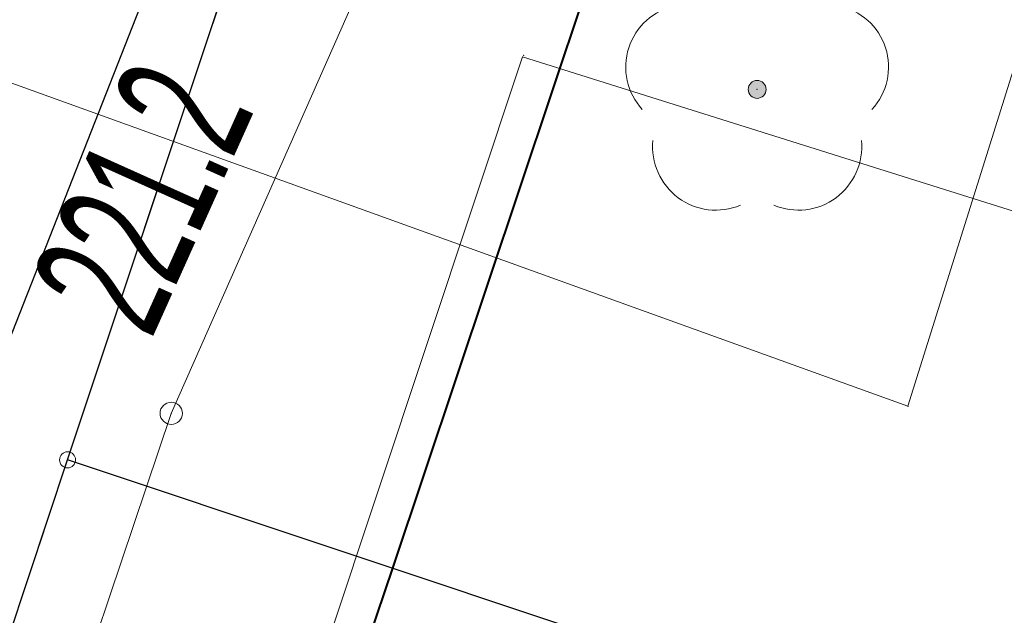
# Model space of a CAD drawing. Header units: metres. Extents: x 6599594 to 6600699, y 5687867 to 5691114.
# Tile 59 of 256: x 6599862.14 to 6599867.65, y 5688579.72 to 5688583.05. Entities that reach past the tile are written whole.
import ezdxf
from ezdxf.enums import TextEntityAlignment as Align

# ---------------------------------------------------------------- set-up
doc = ezdxf.new("R2010")
doc.units = ezdxf.units.M
doc.header["$MEASUREMENT"] = 0
for name, pattern in [('1', [0]), ('3_EGBZ', [1.5, 1, -0.5]), ('BTO', [0]), ('GUK', [2, 1.5, -0.5]), ('GUZ', [1, 0.5, -0.5]), ('UPT', [0]), ('UPW', [0])]:
    doc.linetypes.add(name, pattern=pattern)
doc.layers.get('0').update_dxf_attribs({"color": 253, "linetype": 'CONTINUOUS', "lineweight": 13})
for name, color, linetype, lineweight in [('_dren', 30, '3_EGBZ', 40), ('_kd', 14, 'CONTINUOUS', 30), ('_kolor chodnik', 50, '1', 5), ('_kolor jezdnia', 4, '1', 0), ('_kolor zjazdy kostka', 7, '1', 5), ('_kolor ścieżka @ 1', 10, '1', 0), ('_podział mój', 201, 'BTO', 40), ('Dzialki', 130, '1', 30), ('Kontury', 252, 'GUK', 9), ('OT_Ogrodzenia', 7, 'CONTINUOUS', 0), ('OT_ZagospodarowanieTerenu_P', 7, 'CONTINUOUS', 0), ('Punkty', 7, 'CONTINUOUS', 9), ('UTTOC_T_2', 30, 'CONTINUOUS', 9), ('UTTPOM_L_0', 30, 'UPT', 9), ('UWWPM_L_0', 5, 'UPW', 9), ('Uzytki', 252, 'GUZ', 9)]:
    doc.layers.add(name, color=color, linetype=linetype, lineweight=lineweight)
doc.styles.get("Standard").update_dxf_attribs({"font": 'ARIALN.TTF', "width": 0.75, "height": 1.199999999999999})
doc.linetypes.add('L_0_15_SHX', pattern='A,0,-0.375,-0.75,-0.75,-0.75,-0.75,-0.75,[6,Mapa Kielchinów 07-08-2022.shx,S=0.05,R=0,X=0,Y=0],-0.75,-0.75,-0.75,-0.75,-0.375', length=7.5)
pattern_1 = [(45, (0, 0), (-0.1414213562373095, 0.1414213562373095), []), (135, (0, 0), (-0.1414213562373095, -0.1414213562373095), [])]

# ---------------------------------------------------------------- blocks, each defined once
blk = doc.blocks.new('L_0_02_1')
at = {"color": 0}
blk.add_point((0, 0), dxfattribs=at)
blk = doc.blocks.new('L_0_02_2')
at = {"color": 0}
blk.add_point((0, 0), dxfattribs=at)
blk = doc.blocks.new('147')
at = {"linetype": 'Continuous', "lineweight": 18}
blk.add_hatch(color=0, dxfattribs=at).paths.add_polyline_path([(0, -0.1, 1), (0, 0.1, 1)])
at = {"color": 0, "linetype": 'Continuous', "lineweight": 18}
blk.add_circle((0, 0), 0.1, dxfattribs=at)
for centre, radius, start, end in [((0, 0.8), 0.7, 29.8459319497, 150.1540680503), ((-0.7700000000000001, 0.25), 0.7, 101.6336339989, 222.6626941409), ((0.7700000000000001, 0.25), 0.7, 317.3373058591, 78.3663660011), ((-0.4600000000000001, -0.6400000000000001), 0.71, 174.3693172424, 292.5572466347), ((0.4600000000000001, -0.6400000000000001), 0.71, 247.4427533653, 5.630682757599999)]:
    blk.add_arc(centre, radius, start, end, dxfattribs=at)
blk = doc.blocks.new('hhh')
at = {"layer": '_podział mój'}
for p, q in [((6600030.348422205, 5689076.243038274), (6599864.227411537, 5688579.984196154)), ((6599864.227411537, 5688579.984196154), (6599850.216197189, 5688538.658276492))]:
    blk.add_line(p, q, dxfattribs=at)

msp = doc.modelspace()

# ---------------------------------------------------------------- hatches: boundary and pattern name
at = {"layer": '_kolor chodnik'}
h = msp.add_hatch(dxfattribs=at)
h.set_pattern_fill('ANSI37', color=256, scale=1.6)
h.set_pattern_definition(pattern_1)
h.paths.add_polyline_path([(6599849.938171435, 5688542.085872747), (6599852.232147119, 5688548.938742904), (6599853.573135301, 5688548.489851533), (6599853.827082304, 5688549.248475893), (6599851.793849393, 5688549.929093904), (6599849.895278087, 5688548.982823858), (6599847.823506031, 5688542.793750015)])
edge = h.paths.add_edge_path()
edge.add_line((6600018.106075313, 5689087.454911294), (6600022.42781917, 5689091.229234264))
edge.add_line((6600022.42781917, 5689091.229234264), (6600020.233254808, 5689093.742094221))
edge.add_line((6600020.233254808, 5689093.742094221), (6600017.159471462, 5689091.057656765))
edge.add_arc((6600023.275194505, 5689085.385140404), 8.34143334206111, 137.1531558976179, 148.8016577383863)
edge.add_line((6600016.140105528, 5689089.706021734), (6600018.106075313, 5689087.454911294))
h.paths.add_polyline_path([(6600038.501784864, 5689187.59229436), (6600037.906968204, 5689187.700586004), (6600037.638296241, 5689186.224843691), (6600038.240083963, 5689186.115282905)])
h.paths.add_polyline_path([(6600069.098302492, 5689360.276020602), (6600068.321239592, 5689360.413462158), (6600068.064048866, 5689358.936495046), (6600068.836639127, 5689358.799546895)])
h.paths.add_polyline_path([(6600082.393785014, 5689362.950258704), (6600082.941124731, 5689366.103121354), (6600081.481377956, 5689366.361351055), (6600080.923159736, 5689363.210828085)])
h.paths.add_polyline_path([(6600074.022236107, 5689388.065861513), (6600072.983907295, 5689388.249860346), (6600072.723374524, 5689386.772538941), (6600073.760538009, 5689386.588865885)])
h.paths.add_polyline_path([(6600105.602402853, 5689486.45426531), (6600106.738797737, 5689489.760539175), (6600105.28818975, 5689490.281952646), (6600104.132785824, 5689486.965912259)])
h.paths.add_polyline_path([(6600132.519778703, 5689678.737346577), (6600131.636986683, 5689678.922259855), (6600131.330470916, 5689677.453953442), (6600132.212256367, 5689677.269208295)])
h.paths.add_polyline_path([(6600156.649397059, 5689798.7449027), (6600156.48800471, 5689797.95886096), (6600157.450195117, 5689797.757316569), (6600157.615023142, 5689798.542205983)])
h.paths.add_polyline_path([(6600189.055358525, 5689948.643107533), (6600187.902868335, 5689948.884512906), (6600187.600024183, 5689947.417400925), (6600188.748131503, 5689947.176379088)])
edge = h.paths.add_edge_path()
edge.add_line((6600204.459383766, 5690032.969035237), (6600204.153258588, 5690031.227801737))
edge.add_arc((6600202.328347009, 5690027.299936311), 4.331100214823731, 41.853001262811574, 65.08011546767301, ccw=False)
edge.add_arc((6600032.903931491, 5690051.979071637), 174.020003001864, 352.8070218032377, 353.495463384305)
edge.add_arc((6600202.372679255, 5690027.343587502), 5.999999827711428, 55.12102442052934, 69.64815978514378)
edge = h.paths.add_edge_path()
edge.add_line((6600205.046027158, 5690040.265402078), (6600204.972740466, 5690038.483452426))
edge.add_arc((6600203.986269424, 5690044.401803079), 5.999999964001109, 279.4630688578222, 294.9140560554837)
edge.add_line((6600206.513819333, 5690038.960158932), (6600206.607027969, 5690041.030672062))
edge.add_arc((6600203.986269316, 5690044.401803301), 4.270000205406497, 284.3702444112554, 307.86193139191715, ccw=False)
edge = h.paths.add_edge_path()
edge.add_arc((6600203.547470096, 5690044.558759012), 6.446878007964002, 324.43500910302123, 356.20133685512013, ccw=False)
edge.add_arc((6600203.986269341, 5690044.401803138), 6.000000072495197, 323.2169970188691, 357.4193489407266)
h.paths.add_polyline_path([(6600208.910055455, 5690121.713696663), (6600208.146285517, 5690121.748120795), (6600207.125602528, 5690121.794124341), (6600209.971605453, 5690121.665851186)])
edge = h.paths.add_edge_path()
edge.add_line((6600238.769818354, 5690481.648294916), (6600240.338176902, 5690490.87374652))
edge.add_line((6600240.338176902, 5690490.87374652), (6600241.251295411, 5690510.829461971))
edge.add_line((6600241.251295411, 5690510.829461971), (6600239.524022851, 5690510.928942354))
edge.add_line((6600239.524022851, 5690510.928942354), (6600238.633343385, 5690491.167757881))
edge.add_line((6600238.633343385, 5690491.167757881), (6600234.579716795, 5690467.661262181))
edge.add_line((6600234.579716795, 5690467.661262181), (6600234.449796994, 5690464.966873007))
edge.add_arc((6600242.443669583, 5690464.607462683), 8.001948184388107, 177.4256737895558, 268.2543056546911)
edge.add_line((6600242.199903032, 5690456.609228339), (6600242.216657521, 5690457.359274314))
edge.add_line((6600242.216657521, 5690457.359274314), (6600242.305257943, 5690458.836738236))
edge.add_arc((6600242.444504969, 5690464.607952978), 5.772894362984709, 177.0298084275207, 268.6178439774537, ccw=False)
edge.add_line((6600236.679365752, 5690464.907083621), (6600236.951876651, 5690470.95443634))
edge.add_line((6600236.951876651, 5690470.95443634), (6600238.15078669, 5690478.210832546))
edge.add_line((6600238.15078669, 5690478.210832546), (6600238.769818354, 5690481.648294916))
h.paths.add_polyline_path([(6600238.769818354, 5690481.648294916), (6600238.15078669, 5690478.210832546), (6600239.670056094, 5690477.930590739), (6600240.266710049, 5690481.376366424)])
edge = h.paths.add_edge_path()
edge.add_line((6600223.366500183, 5690460.339976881), (6600223.278629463, 5690457.997544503))
edge.add_arc((6600220.967166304, 5690465.656339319), 7.999999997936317, 286.7940807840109, 300.2738222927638)
edge.add_line((6600225.000231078, 5690458.747331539), (6600225.240084, 5690461.623695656))
edge.add_arc((6600221.105749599, 5690465.648640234), 5.76999998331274, 293.06724424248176, 315.7681070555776, ccw=False)
edge = h.paths.add_edge_path()
edge.add_arc((6600220.025145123, 5690444.676291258), 5.770000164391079, 37.996647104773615, 59.94382588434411, ccw=False)
edge.add_line((6600224.572175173, 5690448.22839199), (6600224.817793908, 5690451.081798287))
edge.add_arc((6600220.025145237, 5690444.676291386), 7.999999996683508, 53.19588653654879, 68.15166733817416)
edge.add_line((6600223.00235276, 5690452.101669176), (6600222.91504296, 5690449.670427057))
edge = h.paths.add_edge_path()
edge.add_arc((6600221.105749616, 5690465.648640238), 7.999999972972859, 328.0222308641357, 357.0132597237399)
edge.add_line((6600229.094882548, 5690465.23180147), (6600229.218816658, 5690467.593604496))
edge.add_line((6600229.218816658, 5690467.593604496), (6600228.218919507, 5690467.645774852))
edge.add_line((6600228.218919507, 5690467.645774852), (6600227.891778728, 5690461.411918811))
h.paths.add_polyline_path([(6600200.980142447, 5690012.236744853), (6600202.317278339, 5690011.956662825), (6600202.522293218, 5690012.935421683), (6600201.182321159, 5690013.216097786)])
h.paths.add_polyline_path([(6600196.457878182, 5689983.98337835), (6600195.202332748, 5689984.246370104), (6600194.899091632, 5689982.777335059), (6600196.150355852, 5689982.515240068)])
edge = h.paths.add_edge_path()
edge.add_line((6600112.305909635, 5689517.991018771), (6600112.691041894, 5689519.807934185))
edge.add_line((6600112.691041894, 5689519.807934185), (6600113.245521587, 5689522.423769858))
edge.add_line((6600113.245521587, 5689522.423769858), (6600111.553124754, 5689522.782507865))
edge.add_line((6600111.553124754, 5689522.782507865), (6600107.405864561, 5689503.21722655))
edge.add_line((6600107.405864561, 5689503.21722655), (6600099.494506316, 5689480.361667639))
edge.add_line((6600099.494506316, 5689480.361667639), (6600099.182814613, 5689478.891218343))
edge.add_arc((6600107.008997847, 5689477.232359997), 8.000059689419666, 168.0325629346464, 257.7529108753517)
edge.add_line((6600105.311960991, 5689469.414366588), (6600105.784990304, 5689471.593619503))
edge.add_arc((6600107.008927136, 5689477.232314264), 5.769999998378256, 168.0321375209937, 257.7533362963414, ccw=False)
edge.add_line((6600101.364343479, 5689478.42879883), (6600101.647245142, 5689479.76342708))
edge.add_line((6600101.647245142, 5689479.76342708), (6600104.132785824, 5689486.965912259))
edge.add_line((6600104.132785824, 5689486.965912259), (6600105.28818975, 5689490.281952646))
edge.add_line((6600105.28818975, 5689490.281952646), (6600108.240043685, 5689498.809726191))
edge.add_line((6600108.240043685, 5689498.809726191), (6600112.305909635, 5689517.991018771))
h.paths.add_polyline_path([(6600136.009573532, 5689645.499114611), (6600138.333647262, 5689645.012304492), (6600138.661671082, 5689646.578318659), (6600134.869459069, 5689647.372651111)])
at = {"layer": '_kolor jezdnia'}
h = msp.add_hatch(dxfattribs=at)
h.set_pattern_fill('ANSI37', color=4, scale=3.5)
h.set_pattern_definition([(45, (0, 0), (-0.3093592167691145, 0.3093592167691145), []), (135, (0, 0), (-0.3093592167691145, -0.3093592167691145), [])])
edge = h.paths.add_edge_path()
edge.add_line((6599833.066047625, 5688539.933393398), (6599850.649511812, 5688527.983462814))
edge.add_arc((6599857.337592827, 5688536.653968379), 10.95025544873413, 169.5012687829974, 232.3548431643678, ccw=False)
edge.add_arc((6599858.085851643, 5688536.618142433), 11.69295282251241, 162.2507788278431, 169.9967502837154, ccw=False)
edge.add_line((6599846.949484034, 5688540.182754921), (6599847.823506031, 5688542.793750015))
edge.add_line((6599847.823506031, 5688542.793750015), (6599849.895278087, 5688548.982823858))
edge.add_line((6599849.895278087, 5688548.982823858), (6599852.434748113, 5688556.56906746))
edge.add_line((6599852.434748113, 5688556.56906746), (6599928.48625871, 5688783.760284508))
edge.add_line((6599928.48625871, 5688783.760284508), (6599931.025728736, 5688791.34652811))
edge.add_line((6599931.025728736, 5688791.34652811), (6599996.657773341, 5688987.411326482))
edge.add_line((6599996.657773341, 5688987.411326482), (6599999.197243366, 5688994.997570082))
edge.add_line((6599999.197243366, 5688994.997570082), (6600021.930100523, 5689062.908193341))
edge.add_line((6600021.930100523, 5689062.908193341), (6600017.620224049, 5689067.371531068))
edge.add_line((6600017.620224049, 5689067.371531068), (6600016.714558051, 5689064.654078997))
edge.add_line((6600016.714558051, 5689064.654078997), (6600012.423620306, 5689051.835617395))
edge.add_line((6600012.423620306, 5689051.835617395), (6600009.884150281, 5689044.249373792))
edge.add_line((6600009.884150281, 5689044.249373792), (6599977.53516164, 5688947.612159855))
edge.add_line((6599977.53516164, 5688947.612159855), (6599974.995691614, 5688940.025916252))
edge.add_line((6599974.995691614, 5688940.025916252), (6599942.096912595, 5688841.746295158))
edge.add_line((6599942.096912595, 5688841.746295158), (6599939.557442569, 5688834.160051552))
edge.add_line((6599939.557442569, 5688834.160051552), (6599882.679288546, 5688664.246042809))
edge.add_line((6599882.679288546, 5688664.246042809), (6599880.139818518, 5688656.659799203))
edge.add_line((6599880.139818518, 5688656.659799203), (6599852.46454386, 5688573.984527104))
edge.add_line((6599852.46454386, 5688573.984527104), (6599842.470137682, 5688544.127903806))
edge.add_arc((6599835.706422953, 5688546.652910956), 7.219660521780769, 248.5480913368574, 339.52856074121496, ccw=False)
h.paths.add_polyline_path([(6600044.653202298, 5689172.271628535), (6600046.276244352, 5689181.431901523), (6600047.759199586, 5689189.801539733), (6600051.0603021, 5689208.432603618), (6600052.368792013, 5689215.817578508), (6600054.808584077, 5689229.587499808), (6600056.11707399, 5689236.972474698), (6600057.346666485, 5689243.912161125), (6600058.655146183, 5689251.297078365), (6600058.831439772, 5689252.292060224), (6600060.098987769, 5689259.445963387), (6600060.139929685, 5689259.677035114), (6600061.407468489, 5689266.830886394), (6600072.329030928, 5689328.470998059), (6600073.637511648, 5689335.855921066), (6600077.337304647, 5689356.73715072), (6600078.820259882, 5689365.106788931), (6600081.142794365, 5689378.214921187), (6600082.538516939, 5689386.092227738), (6600095.187867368, 5689457.483787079), (6600091.082877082, 5689465.8405575), (6600089.043088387, 5689454.328211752), (6600087.870641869, 5689447.711051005), (6600087.560133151, 5689445.958573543), (6600086.562151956, 5689440.326076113), (6600082.433200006, 5689417.022719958), (6600080.95024477, 5689408.65308175), (6600077.202698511, 5689387.502337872), (6600075.719743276, 5689379.132699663), (6600073.469199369, 5689366.430874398), (6600071.986244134, 5689358.061236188), (6600069.98686466, 5689346.776955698), (6600068.591142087, 5689338.899649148), (6600065.559290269, 5689321.78820693), (6600064.163567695, 5689313.910900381), (6600059.719426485, 5689288.828650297), (6600058.323703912, 5689280.951343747), (6600057.563846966, 5689276.662793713), (6600056.168124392, 5689268.785487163), (6600054.804920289, 5689261.091711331), (6600053.409197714, 5689253.21440478), (6600053.264817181, 5689252.399536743), (6600051.869094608, 5689244.522230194), (6600051.183555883, 5689240.653124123), (6600049.787833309, 5689232.775817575), (6600046.593849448, 5689214.749319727), (6600045.198126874, 5689206.872013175), (6600044.41754409, 5689202.466488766), (6600042.934588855, 5689194.096850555), (6600036.429952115, 5689157.38538759), (6600034.946996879, 5689149.01574938), (6600030.579776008, 5689124.367629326), (6600027.529365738, 5689107.151445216), (6600024.895072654, 5689094.014582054), (6600030.583685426, 5689094.264316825), (6600032.945013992, 5689106.191885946), (6600043.170247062, 5689163.901990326)])
edge = h.paths.add_edge_path()
edge.add_line((6600111.106812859, 5689535.144351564), (6600111.256844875, 5689535.85214863))
edge.add_line((6600111.256844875, 5689535.85214863), (6600112.915748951, 5689543.678261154))
edge.add_line((6600112.915748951, 5689543.678261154), (6600117.304772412, 5689564.384094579))
edge.add_line((6600117.304772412, 5689564.384094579), (6600119.067357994, 5689572.699339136))
edge.add_line((6600119.067357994, 5689572.699339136), (6600120.087667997, 5689577.512794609))
edge.add_line((6600120.087667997, 5689577.512794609), (6600121.642890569, 5689584.849775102))
edge.add_line((6600121.642890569, 5689584.849775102), (6600128.436769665, 5689616.900852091))
edge.add_line((6600128.436769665, 5689616.900852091), (6600129.991992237, 5689624.237832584))
edge.add_line((6600129.991992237, 5689624.237832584), (6600132.660554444, 5689636.827148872))
edge.add_line((6600132.660554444, 5689636.827148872), (6600133.208838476, 5689639.444704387))
edge.add_line((6600133.208838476, 5689639.444704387), (6600134.848957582, 5689647.274775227))
edge.add_line((6600134.848957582, 5689647.274775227), (6600138.97649476, 5689666.979995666))
edge.add_line((6600138.97649476, 5689666.979995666), (6600140.51410642, 5689674.320687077))
edge.add_line((6600140.51410642, 5689674.320687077), (6600145.209128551, 5689696.735129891))
edge.add_line((6600145.209128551, 5689696.735129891), (6600146.746740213, 5689704.075821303))
edge.add_line((6600146.746740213, 5689704.075821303), (6600151.462308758, 5689726.588354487))
edge.add_line((6600151.462308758, 5689726.588354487), (6600152.999920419, 5689733.929045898))
edge.add_line((6600152.999920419, 5689733.929045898), (6600155.244070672, 5689744.642813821))
edge.add_line((6600155.244070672, 5689744.642813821), (6600156.781682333, 5689751.983505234))
edge.add_line((6600156.781682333, 5689751.983505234), (6600161.635515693, 5689775.156126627))
edge.add_line((6600161.635515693, 5689775.156126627), (6600163.378142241, 5689783.475576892))
edge.add_line((6600163.378142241, 5689783.475576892), (6600163.850769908, 5689785.731942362))
edge.add_line((6600163.850769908, 5689785.731942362), (6600167.028500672, 5689800.902704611))
edge.add_line((6600167.028500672, 5689800.902704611), (6600179.49088801, 5689860.399222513))
edge.add_line((6600179.49088801, 5689860.399222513), (6600181.233514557, 5689868.718672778))
edge.add_line((6600181.233514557, 5689868.718672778), (6600181.84713393, 5689871.648144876))
edge.add_line((6600181.84713393, 5689871.648144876), (6600183.384745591, 5689878.988836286))
edge.add_line((6600183.384745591, 5689878.988836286), (6600184.935818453, 5689886.393792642))
edge.add_line((6600184.935818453, 5689886.393792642), (6600186.575937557, 5689894.223863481))
edge.add_line((6600186.575937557, 5689894.223863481), (6600194.05133812, 5689929.912074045))
edge.add_line((6600194.05133812, 5689929.912074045), (6600195.691457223, 5689937.742144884))
edge.add_line((6600195.691457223, 5689937.742144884), (6600202.915799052, 5689972.231779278))
edge.add_line((6600202.915799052, 5689972.231779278), (6600204.555918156, 5689980.061850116))
edge.add_line((6600204.555918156, 5689980.061850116), (6600206.062781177, 5689987.255744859))
edge.add_line((6600206.062781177, 5689987.255744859), (6600207.702900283, 5689995.085815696))
edge.add_line((6600207.702900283, 5689995.085815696), (6600210.232559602, 5690007.162628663))
edge.add_line((6600210.232559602, 5690007.162628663), (6600211.694938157, 5690014.144150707))
edge.add_arc((6600028.177652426, 5690052.584442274), 187.5000004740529, 348.1696294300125, 357.4195276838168)
edge.add_line((6600215.487522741, 5690044.142720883), (6600208.310270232, 5690026.480446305))
edge.add_arc((6600032.903933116, 5690051.97907145), 177.2500013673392, 348.1696294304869, 351.7289130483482, ccw=False)
edge.add_line((6600206.38894146, 5690015.640182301), (6600205.966941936, 5690013.625519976))
edge.add_line((6600205.966941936, 5690013.625519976), (6600204.326822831, 5690005.795449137))
edge.add_line((6600204.326822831, 5690005.795449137), (6600197.076961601, 5689971.183982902))
edge.add_line((6600197.076961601, 5689971.183982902), (6600195.334335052, 5689962.864532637))
edge.add_line((6600195.334335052, 5689962.864532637), (6600193.44722506, 5689953.855305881))
edge.add_line((6600193.44722506, 5689953.855305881), (6600191.909227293, 5689946.512771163))
edge.add_line((6600191.909227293, 5689946.512771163), (6600185.496844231, 5689915.899498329))
edge.add_line((6600185.496844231, 5689915.899498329), (6600183.856521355, 5689908.068454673))
edge.add_line((6600183.856521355, 5689908.068454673), (6600182.066605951, 5689899.523243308))
edge.add_line((6600182.066605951, 5689899.523243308), (6600180.32407057, 5689891.204228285))
edge.add_line((6600180.32407057, 5689891.204228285), (6600174.320344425, 5689862.541919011))
edge.add_line((6600174.320344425, 5689862.541919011), (6600172.577809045, 5689854.222903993))
edge.add_line((6600172.577809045, 5689854.222903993), (6600163.663810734, 5689811.666703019))
edge.add_line((6600163.663810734, 5689811.666703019), (6600162.023782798, 5689803.837067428))
edge.add_line((6600162.023782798, 5689803.837067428), (6600160.924220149, 5689798.587659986))
edge.add_line((6600160.924220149, 5689798.587659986), (6600159.279208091, 5689790.734229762))
edge.add_line((6600159.279208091, 5689790.734229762), (6600157.107250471, 5689780.365115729))
edge.add_line((6600157.107250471, 5689780.365115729), (6600155.462238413, 5689772.511685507))
edge.add_line((6600155.462238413, 5689772.511685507), (6600153.380318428, 5689762.572418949))
edge.add_line((6600153.380318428, 5689762.572418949), (6600151.735124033, 5689754.718118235))
edge.add_line((6600151.735124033, 5689754.718118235), (6600148.586504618, 5689739.686336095))
edge.add_line((6600148.586504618, 5689739.686336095), (6600146.885007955, 5689731.563243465))
edge.add_line((6600146.885007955, 5689731.563243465), (6600141.75088822, 5689707.052510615))
edge.add_line((6600141.75088822, 5689707.052510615), (6600140.110896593, 5689699.223048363))
edge.add_line((6600140.110896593, 5689699.223048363), (6600133.483561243, 5689667.583574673))
edge.add_line((6600133.483561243, 5689667.583574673), (6600131.860394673, 5689659.834436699))
edge.add_line((6600131.860394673, 5689659.834436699), (6600131.740984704, 5689659.26436315))
edge.add_line((6600131.740984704, 5689659.26436315), (6600130.117814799, 5689651.515209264))
edge.add_line((6600130.117814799, 5689651.515209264), (6600127.27873359, 5689637.961189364))
edge.add_line((6600127.27873359, 5689637.961189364), (6600126.924568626, 5689636.290366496))
edge.add_line((6600126.924568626, 5689636.290366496), (6600125.166244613, 5689627.995226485))
edge.add_line((6600125.166244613, 5689627.995226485), (6600118.009503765, 5689594.232298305))
edge.add_line((6600118.009503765, 5689594.232298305), (6600116.25117975, 5689585.937158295))
edge.add_line((6600116.25117975, 5689585.937158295), (6600113.665314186, 5689573.737975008))
edge.add_line((6600113.665314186, 5689573.737975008), (6600111.898534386, 5689565.402943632))
edge.add_line((6600111.898534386, 5689565.402943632), (6600104.889982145, 5689532.339115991))
edge.add_line((6600104.889982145, 5689532.339115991), (6600103.22663594, 5689524.492047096))
edge.add_line((6600103.22663594, 5689524.492047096), (6600096.623876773, 5689493.342605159))
edge.add_line((6600096.623876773, 5689493.342605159), (6600094.968986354, 5689485.535427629))
edge.add_line((6600094.968986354, 5689485.535427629), (6600094.300101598, 5689482.379870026))
edge.add_line((6600094.300101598, 5689482.379870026), (6600099.182814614, 5689478.891218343))
edge.add_line((6600099.182814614, 5689478.891218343), (6600099.494506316, 5689480.361667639))
edge.add_line((6600099.494506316, 5689480.361667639), (6600111.106812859, 5689535.144351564))
edge = h.paths.add_edge_path()
edge.add_arc((6600239.213891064, 5690851.400367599), 10.00000000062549, -2.8342403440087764, 76.13703556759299, ccw=False)
edge.add_line((6600249.201658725, 5690850.905901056), (6600249.082723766, 5690848.503524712))
edge.add_line((6600249.082723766, 5690848.503524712), (6600247.016487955, 5690806.767468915))
edge.add_line((6600247.016487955, 5690806.767468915), (6600246.092398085, 5690789.152178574))
edge.add_line((6600246.092398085, 5690789.152178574), (6600233.768116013, 5690572.015170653))
edge.add_line((6600233.768116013, 5690572.015170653), (6600228.959056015, 5690465.296202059))
edge.add_line((6600228.959056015, 5690465.296202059), (6600234.588724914, 5690465.017134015))
edge.add_line((6600234.588724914, 5690465.017134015), (6600239.262540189, 5690571.767576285))
edge.add_line((6600239.262540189, 5690571.767576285), (6600252.50503885, 5690806.400146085))
edge.add_line((6600252.50503885, 5690806.400146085), (6600254.569211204, 5690848.094521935))
edge.add_arc((6600262.559425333, 5690847.6989487), 7.999999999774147, 76.13703557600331, 177.1657596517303, ccw=False)
edge.add_line((6600264.476229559, 5690855.465921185), (6600241.609896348, 5690861.109083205))
edge = h.paths.add_edge_path()
edge.add_line((6600250.031475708, 5690451.625307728), (6600250.231741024, 5690455.772579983))
edge.add_line((6600250.231741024, 5690455.772579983), (6600246.257763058, 5690456.417303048))
edge.add_line((6600246.257763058, 5690456.417303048), (6600242.171761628, 5690456.61060902))
edge.add_arc((6600242.563100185, 5690464.586983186), 7.985968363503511, 176.9123644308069, 267.1911945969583, ccw=False)
edge.add_line((6600234.588724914, 5690465.017134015), (6600228.959056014, 5690465.296202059))
edge.add_arc((6600220.965133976, 5690465.657286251), 8.002072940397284, 267.8289300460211, 357.413716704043, ccw=False)
edge.add_line((6600220.661989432, 5690457.660957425), (6600212.406915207, 5690458.119572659))
edge.add_line((6600212.406915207, 5690458.119572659), (6600208.431872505, 5690457.817501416))
edge.add_line((6600208.431872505, 5690457.817501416), (6600208.233912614, 5690454.548331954))
edge.add_line((6600208.233912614, 5690454.548331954), (6600212.129565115, 5690453.127270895))
edge.add_line((6600212.129565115, 5690453.127270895), (6600218.640548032, 5690452.76554962))
edge.add_line((6600218.640548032, 5690452.76554962), (6600216.486747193, 5690452.885205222))
edge.add_line((6600216.486747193, 5690452.885205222), (6600220.468905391, 5690452.663974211))
edge.add_arc((6600220.025145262, 5690444.676291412), 7.99999997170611, -0.3386579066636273, 86.8201700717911, ccw=False)
edge.add_line((6600228.025005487, 5690444.629006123), (6600227.803602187, 5690439.649256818))
edge.add_line((6600227.803602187, 5690439.649256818), (6600226.885525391, 5690435.936828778))
edge.add_line((6600226.885525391, 5690435.936828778), (6600225.534849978, 5690405.967249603))
edge.add_line((6600225.534849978, 5690405.967249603), (6600226.115199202, 5690402.187514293))
edge.add_line((6600226.115199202, 5690402.187514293), (6600213.445139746, 5690121.008786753))
edge.add_line((6600213.445139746, 5690121.008786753), (6600213.352800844, 5690118.960058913))
edge.add_line((6600213.352800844, 5690118.960058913), (6600209.980184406, 5690044.131649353))
edge.add_arc((6600203.98626942, 5690044.401803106), 5.999999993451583, 257.4162346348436, 357.41934921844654, ccw=False)
edge.add_line((6600202.679069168, 5690038.545931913), (6600201.589735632, 5690033.666039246))
edge.add_line((6600201.589735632, 5690033.666039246), (6600203.67987942, 5690033.199458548))
edge.add_arc((6600202.372679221, 5690027.343587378), 5.999999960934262, -8.27108729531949, 77.41623506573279, ccw=False)
edge.add_line((6600208.310270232, 5690026.480446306), (6600215.487522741, 5690044.142720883))
edge.add_line((6600215.487522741, 5690044.142720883), (6600216.199687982, 5690059.9446614))
edge.add_line((6600216.199687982, 5690059.9446614), (6600216.537356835, 5690067.437056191))
edge.add_line((6600216.537356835, 5690067.437056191), (6600223.893528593, 5690230.66011469))
edge.add_line((6600223.893528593, 5690230.66011469), (6600224.231197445, 5690238.152509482))
edge.add_line((6600224.231197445, 5690238.152509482), (6600233.507835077, 5690443.987992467))
edge.add_arc((6600241.499722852, 5690443.627812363), 7.999999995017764, 87.29208981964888, 177.4195277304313, ccw=False)
edge.add_line((6600241.877677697, 5690451.618879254), (6600246.021541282, 5690451.422886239))
edge.add_line((6600246.021541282, 5690451.422886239), (6600246.427694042, 5690451.44338883))
edge.add_line((6600246.427694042, 5690451.44338883), (6600246.79397003, 5690451.461878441))
edge.add_line((6600246.79397003, 5690451.461878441), (6600250.031475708, 5690451.625307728))
edge = h.paths.add_edge_path()
edge.add_line((6600007.33756506, 5689086.20374581), (6600006.980466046, 5689080.740822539))
edge.add_line((6600006.980466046, 5689080.740822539), (6600007.229745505, 5689080.720859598))
edge.add_line((6600007.229745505, 5689080.720859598), (6600008.093335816, 5689080.601653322))
edge.add_line((6600008.093335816, 5689080.601653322), (6600008.702681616, 5689080.53831051))
edge.add_arc((6600008.140193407, 5689070.554142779), 9.999999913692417, -18.557800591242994, 86.77547804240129, ccw=False)
edge.add_line((6600017.620224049, 5689067.371531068), (6600021.930100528, 5689062.908193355))
edge.add_arc((6599734.83819726, 5689159.011261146), 302.7499967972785, 341.4922000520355, 343.8640860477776)
edge.add_arc((6600034.895369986, 5689072.315877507), 9.581213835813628, 98.63328270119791, 164.5273290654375, ccw=False)
edge.add_line((6600033.457137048, 5689081.788529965), (6600033.832640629, 5689081.798737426))
edge.add_line((6600033.832640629, 5689081.798737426), (6600034.422462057, 5689082.05700874))
edge.add_line((6600034.422462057, 5689082.05700874), (6600036.833623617, 5689082.139040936))
edge.add_line((6600036.833623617, 5689082.139040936), (6600036.730225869, 5689087.148851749))
edge.add_line((6600036.730225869, 5689087.148851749), (6600036.579860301, 5689087.134303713))
edge.add_arc((6600036.479565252, 5689093.136286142), 6.002820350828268, 169.1687651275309, 270.9573417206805, ccw=False)
edge.add_line((6600030.583685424, 5689094.264316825), (6600024.895072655, 5689094.014582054))
edge.add_arc((6600015.200558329, 5689096.162123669), 9.929528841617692, 271.0943432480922, 347.5094668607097, ccw=False)
edge.add_arc((6600014.909438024, 5689089.646776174), 3.446070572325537, 264.4236009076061, 278.0194998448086, ccw=False)
edge.add_line((6600014.574573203, 5689086.217014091), (6600014.299554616, 5689086.232508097))
edge.add_line((6600014.299554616, 5689086.232508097), (6600010.474232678, 5689086.448019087))
edge.add_line((6600010.474232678, 5689086.448019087), (6600007.33756506, 5689086.20374581))
edge = h.paths.add_edge_path()
edge.add_line((6600105.490725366, 5689463.953528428), (6600106.927559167, 5689464.047234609))
edge.add_line((6600106.927559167, 5689464.047234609), (6600107.835, 5689468.66))
edge.add_line((6600107.835, 5689468.66), (6600105.311960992, 5689469.414366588))
edge.add_arc((6600107.008997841, 5689477.232359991), 8.000059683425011, 168.0325628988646, 257.75291091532, ccw=False)
edge.add_line((6600099.182814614, 5689478.891218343), (6600094.300101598, 5689482.379870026))
edge.add_arc((6600586.245114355, 5689378.104238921), 502.8750369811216, 168.032376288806, 169.9522165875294)
edge.add_line((6600091.082877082, 5689465.8405575), (6600095.187867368, 5689457.483787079))
edge.add_arc((6600103.065173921, 5689456.088064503), 8.000000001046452, 77.7533362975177, 169.9524553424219, ccw=False)
edge.add_line((6600104.762140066, 5689463.906012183), (6600105.490725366, 5689463.953528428))
at = {"layer": '_kolor zjazdy kostka'}
h = msp.add_hatch(dxfattribs=at)
h.set_pattern_fill('ANSI37', color=256, scale=1.6)
h.set_pattern_definition(pattern_1)
h.paths.add_polyline_path([(6600244.137440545, 5690813.934732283), (6600242.369522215, 5690814.022127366), (6600242.097568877, 5690808.528921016), (6600243.865482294, 5690808.441426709)])
h.paths.add_polyline_path([(6600247.012128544, 5690806.679412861), (6600247.442736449, 5690815.377295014), (6600247.393289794, 5690814.378518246), (6600247.113277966, 5690808.722537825)])
h.paths.add_polyline_path([(6600242.297085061, 5690788.088808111), (6600240.958726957, 5690788.155683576), (6600240.648818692, 5690782.664569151), (6600241.987258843, 5690782.599147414)])
h.paths.add_polyline_path([(6600245.558275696, 5690780.919298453), (6600246.037231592, 5690789.405686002), (6600244.985820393, 5690788.453468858), (6600244.612601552, 5690781.981345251)])
h.paths.add_polyline_path([(6600241.348405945, 5690723.711515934), (6600242.272017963, 5690722.691689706), (6600242.749709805, 5690731.155680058), (6600241.698138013, 5690730.203317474), (6600241.472690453, 5690726.27550499)])
h.paths.add_polyline_path([(6600225.772794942, 5690394.589141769), (6600224.731429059, 5690393.637598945), (6600224.461246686, 5690387.644646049), (6600225.412923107, 5690386.603142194)])
h.paths.add_polyline_path([(6600223.012390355, 5690333.280720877), (6600223.372595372, 5690341.272607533), (6600222.32835346, 5690340.318436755), (6600222.058239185, 5690334.324941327)])
h.paths.add_polyline_path([(6600215.496388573, 5690166.390602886), (6600215.856593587, 5690174.382489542), (6600214.812834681, 5690173.428760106), (6600214.542018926, 5690167.435062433)])
h.paths.add_polyline_path([(6600212.446537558, 5690121.053392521), (6600213.399499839, 5690120.010473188), (6600213.788744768, 5690128.503024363), (6600212.745135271, 5690127.54943145)])
h.paths.add_polyline_path([(6600209.977420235, 5690121.665589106), (6600210.225142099, 5690127.162117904), (6600207.346107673, 5690127.291879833), (6600207.119593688, 5690121.794395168)])
h.paths.add_polyline_path([(6600207.950178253, 5690070.725854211), (6600204.880846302, 5690070.828947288), (6600204.643784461, 5690065.333808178), (6600207.702521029, 5690065.204598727)])
h.paths.add_polyline_path([(6600200.981479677, 5690012.236464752), (6600199.969248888, 5690007.339980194), (6600201.282587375, 5690007.064882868), (6600202.31726072, 5690011.956666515)])
h.paths.add_polyline_path([(6600193.613960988, 5689970.406358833), (6600192.398010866, 5689970.660657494), (6600191.286205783, 5689965.274578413), (6600192.486379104, 5689965.023185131)])
h.paths.add_polyline_path([(6600189.061271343, 5689948.671423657), (6600189.98413328, 5689953.050774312), (6600188.818902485, 5689953.32186217), (6600187.908781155, 5689948.91282903)])
h.paths.add_polyline_path([(6600180.976201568, 5689915.317449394), (6600179.952861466, 5689910.421322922), (6600181.008474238, 5689910.200199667), (6600182.033843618, 5689915.09540201)])
h.paths.add_polyline_path([(6600176.508279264, 5689893.538690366), (6600177.476023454, 5689893.335973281), (6600178.603605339, 5689898.719146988), (6600177.636002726, 5689898.922290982)])
h.paths.add_polyline_path([(6600179.28182965, 5689859.401159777), (6600180.522246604, 5689860.211927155), (6600181.057490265, 5689860.561775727), (6600183.598022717, 5689860.029600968), (6600184.726606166, 5689865.412570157), (6600182.186324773, 5689865.943033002), (6600181.604764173, 5689866.832779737), (6600181.024456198, 5689867.720610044)])
h.paths.add_polyline_path([(6600160.200810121, 5689810.862606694), (6600159.232772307, 5689811.065842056), (6600158.207991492, 5689806.171529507), (6600159.175735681, 5689805.968812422)])
h.paths.add_polyline_path([(6600156.49391753, 5689797.987177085), (6600155.463416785, 5689793.068691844), (6600156.431160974, 5689792.865974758), (6600157.461419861, 5689797.784520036)])
edge = h.paths.add_edge_path()
edge.add_arc((6600173.111981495, 5689800.679690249), 5.999999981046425, 204.673115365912, 239.5411154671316, ccw=False)
edge.add_arc((6600173.162096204, 5689800.685330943), 6.047914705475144, 168.3203586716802, 204.5234866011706, ccw=False)
edge.add_line((6600167.239404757, 5689801.9096668), (6600163.651667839, 5689784.781499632))
edge.add_arc((6600169.524220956, 5689783.551410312), 5.999999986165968, 139.2146049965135, 168.1696294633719, ccw=False)
edge.add_arc((6600169.524220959, 5689783.551410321), 5.999999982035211, 96.80962310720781, 139.2146050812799, ccw=False)
edge.add_line((6600168.812796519, 5689789.509083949), (6600170.070461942, 5689795.507731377))
h.paths.add_polyline_path([(6600163.526364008, 5689776.866746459), (6600166.051243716, 5689776.337874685), (6600167.179826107, 5689781.720838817), (6600164.653945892, 5689782.249920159), (6600163.941148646, 5689783.340449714), (6600163.493329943, 5689784.025580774), (6600161.750703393, 5689775.706130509), (6600162.438017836, 5689776.155376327)])
h.paths.add_polyline_path([(6600152.614191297, 5689774.643430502), (6600153.639138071, 5689779.536616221), (6600152.646757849, 5689779.744928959), (6600151.646447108, 5689774.846147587)])
h.paths.add_polyline_path([(6600150.121074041, 5689767.466820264), (6600148.177624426, 5689758.16795459), (6600149.115997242, 5689757.971390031), (6600151.066362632, 5689767.268392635)])
h.paths.add_polyline_path([(6600142.970741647, 5689739.332500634), (6600141.888449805, 5689734.142420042), (6600144.036614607, 5689733.695518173), (6600145.123068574, 5689738.882330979)])
h.paths.add_polyline_path([(6600136.256357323, 5689701.052153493), (6600137.154085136, 5689700.864096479), (6600138.287960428, 5689706.274871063), (6600137.386492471, 5689706.464182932)])
h.paths.add_polyline_path([(6600130.081494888, 5689667.099389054), (6600129.212847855, 5689667.281639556), (6600128.083282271, 5689661.898895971), (6600128.953953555, 5689661.716447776)])
h.paths.add_polyline_path([(6600128.397394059, 5689659.030340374), (6600127.554144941, 5689659.207226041), (6600126.49340855, 5689653.810049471), (6600127.269860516, 5689653.647397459)])
h.paths.add_polyline_path([(6600134.990411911, 5689640.633636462), (6600137.30714639, 5689640.148363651), (6600138.339560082, 5689645.040620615), (6600136.015486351, 5689645.500958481), (6600135.435178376, 5689646.388788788), (6600134.8548704, 5689647.276619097), (6600133.214751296, 5689639.446548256), (6600134.102581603, 5689640.026856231)])
h.paths.add_polyline_path([(6600122.164164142, 5689634.294831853), (6600121.024067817, 5689628.914244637), (6600122.015114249, 5689628.705875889), (6600123.155614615, 5689634.086346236)])
h.paths.add_polyline_path([(6600114.54207576, 5689593.450769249), (6600113.493359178, 5689593.398339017), (6600112.364315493, 5689588.045694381), (6600113.29076438, 5689587.54753241)])
h.paths.add_polyline_path([(6600110.194543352, 5689572.941097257), (6600109.20781945, 5689573.148880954), (6600108.067717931, 5689567.768269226), (6600109.05014319, 5689567.535215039)])
h.paths.add_polyline_path([(6600119.083213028, 5689565.540446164), (6600119.089125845, 5689565.542290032), (6600121.462438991, 5689565.065690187), (6600122.598093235, 5689570.447168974), (6600120.229622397, 5689570.949214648), (6600119.651446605, 5689571.8119627), (6600119.073270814, 5689572.727655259), (6600117.310757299, 5689564.412754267)])
h.paths.add_polyline_path([(6600101.698666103, 5689532.937884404), (6600100.730666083, 5689533.141679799), (6600099.694214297, 5689528.250234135), (6600100.669121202, 5689528.045267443)])
h.paths.add_polyline_path([(6600094.064021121, 5689496.827028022), (6600093.080194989, 5689497.033910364), (6600092.036590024, 5689492.143967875), (6600093.038865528, 5689491.933250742)])
h.paths.add_polyline_path([(6600083.709836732, 5689453.74980843), (6600082.738586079, 5689448.336231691), (6600084.647281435, 5689448.027407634), (6600085.606840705, 5689453.416583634)])
h.paths.add_polyline_path([(6600084.434394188, 5689446.82589514), (6600083.348896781, 5689447.018140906), (6600082.567374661, 5689442.58660872), (6600083.649300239, 5689442.394910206)])
h.paths.add_polyline_path([(6600078.04194071, 5689410.721110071), (6600078.996952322, 5689416.137564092), (6600078.054833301, 5689416.304853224), (6600077.111232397, 5689410.886043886)])
h.paths.add_polyline_path([(6600072.911565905, 5689386.768652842), (6600071.960466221, 5689381.312635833), (6600072.800073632, 5689381.16322159), (6600073.766450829, 5689386.590709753)])
h.paths.add_polyline_path([(6600082.887400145, 5689379.432062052), (6600085.278102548, 5689379.03494316), (6600086.160383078, 5689383.956496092), (6600083.759726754, 5689384.355378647), (6600083.152078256, 5689385.224725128), (6600082.544429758, 5689386.094071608), (6600081.148707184, 5689378.216765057), (6600082.018053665, 5689378.824413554)])
h.paths.add_polyline_path([(6600080.731401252, 5689363.247695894), (6600080.041469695, 5689363.369939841), (6600079.433821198, 5689364.239286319), (6600078.8261727, 5689365.1086328), (6600077.343217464, 5689356.73899459), (6600078.212563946, 5689357.346643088), (6600079.081910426, 5689357.954291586), (6600081.429189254, 5689357.564866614), (6600082.388748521, 5689362.980514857)])
h.paths.add_polyline_path([(6600069.104215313, 5689360.304336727), (6600070.063917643, 5689365.720487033), (6600069.2708267, 5689365.861009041), (6600068.327152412, 5689360.441778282)])
h.paths.add_polyline_path([(6600066.550616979, 5689345.891799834), (6600065.546169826, 5689346.069805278), (6600064.677796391, 5689341.145792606), (6600065.678290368, 5689340.968483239)])
h.paths.add_polyline_path([(6600061.138656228, 5689321.077501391), (6600060.270282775, 5689316.15348863), (6600061.250715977, 5689315.979734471), (6600062.127590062, 5689320.902245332)])
h.paths.add_polyline_path([(6600055.325252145, 5689288.11325564), (6600054.456878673, 5689283.189242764), (6600055.410852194, 5689283.020177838), (6600056.283178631, 5689287.917022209)])
h.paths.add_polyline_path([(6600048.045675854, 5689182.819289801), (6600050.371939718, 5689182.407116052), (6600051.31444535, 5689187.67761207), (6600048.980409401, 5689188.064690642), (6600048.372760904, 5689188.934037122), (6600047.765112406, 5689189.803383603), (6600046.306982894, 5689181.603992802), (6600046.972918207, 5689182.069462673)])
h.paths.add_polyline_path([(6600040.943690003, 5689201.374141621), (6600039.339175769, 5689201.66987967), (6600038.429882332, 5689196.244216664), (6600039.984130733, 5689195.958493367)])
h.paths.add_polyline_path([(6600032.993704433, 5689156.473759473), (6600032.278185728, 5689156.600537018), (6600031.299242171, 5689151.188930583), (6600032.034145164, 5689151.058111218)])
h.paths.add_polyline_path([(6600026.309179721, 5689123.603833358), (6600025.417362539, 5689118.683970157), (6600026.271201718, 5689118.532684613), (6600027.143528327, 5689123.456001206)])
h.paths.add_polyline_path([(6600013.302986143, 5689054.462576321), (6600015.842456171, 5689062.048819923), (6600014.576741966, 5689061.417973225), (6600012.672139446, 5689055.728290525)])
h.paths.add_polyline_path([(6599974.547216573, 5688938.686171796), (6599977.086686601, 5688946.272415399), (6599975.820972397, 5688945.641568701), (6599973.916369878, 5688939.951886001)])
h.paths.add_polyline_path([(6599942.102825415, 5688841.748139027), (6599940.837111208, 5688841.117292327), (6599938.932508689, 5688835.427609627), (6599939.563355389, 5688834.161895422)])
h.paths.add_polyline_path([(6599882.685201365, 5688664.247886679), (6599881.419487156, 5688663.617039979), (6599879.514884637, 5688657.927357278), (6599880.145731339, 5688656.661643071)])
h.paths.add_polyline_path([(6599851.799762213, 5688549.930937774), (6599853.832995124, 5688549.250319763), (6599855.42016389, 5688553.991722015), (6599853.386930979, 5688554.672340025), (6599852.913795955, 5688555.621625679), (6599852.440660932, 5688556.570911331), (6599849.901190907, 5688548.984667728)])
h.paths.add_polyline_path([(6600233.581687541, 5690586.458647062), (6600234.520016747, 5690585.337735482), (6600234.976631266, 5690593.428266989), (6600233.922640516, 5690592.499827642)])
h.paths.add_polyline_path([(6600231.72837122, 5690526.750719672), (6600230.676277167, 5690525.793817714), (6600230.420013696, 5690519.782861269), (6600231.363586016, 5690518.655686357)])
h.paths.add_polyline_path([(6600237.577122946, 5690639.505119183), (6600236.516490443, 5690638.540451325), (6600236.176926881, 5690632.541599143), (6600237.1204992, 5690631.41442423)])
h.paths.add_polyline_path([(6600238.927801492, 5690681.139540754), (6600239.8637879, 5690680.021427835), (6600240.320411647, 5690688.112122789), (6600239.268317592, 5690687.155220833)])
h.paths.add_polyline_path([(6600218.12228406, 5690224.814875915), (6600217.079933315, 5690223.86243318), (6600216.809648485, 5690217.865326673), (6600217.762143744, 5690216.822918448)])
h.paths.add_polyline_path([(6600219.363739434, 5690274.535639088), (6600220.31588625, 5690273.493612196), (6600220.675810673, 5690281.480778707), (6600219.633750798, 5690280.528598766)])
h.paths.add_polyline_path([(6600168.759867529, 5689856.554734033), (6600169.729143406, 5689856.3516961), (6600170.857343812, 5689861.737822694), (6600169.889741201, 5689861.940966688)])
h.paths.add_polyline_path([(6600168.841833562, 5689852.115601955), (6600167.871405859, 5689852.319339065), (6600166.844894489, 5689847.425845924), (6600167.816759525, 5689847.221809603)])
at = {"layer": '_kolor ścieżka @ 1'}
h = msp.add_hatch(dxfattribs=at)
h.set_pattern_fill('ANSI37', color=10, scale=1.8)
h.set_pattern_definition([(45, (0, 0), (-0.1590990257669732, 0.1590990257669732), []), (135, (0, 0), (-0.1590990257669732, -0.1590990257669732), [])])
edge = h.paths.add_edge_path()
edge.add_line((6599877.145262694, 5688659.244027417), (6599854.614951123, 5688591.938475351))
edge.add_line((6599854.614951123, 5688591.938475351), (6599854.214414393, 5688589.387325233))
edge.add_line((6599854.214414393, 5688589.387325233), (6599839.435327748, 5688545.233719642))
edge.add_arc((6599834.523035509, 5688547.748213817), 5.518450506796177, 246.51508714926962, 332.8930934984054, ccw=False)
edge.add_line((6599832.323891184, 5688542.686883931), (6599836.925902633, 5688539.594394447))
edge.add_arc((6599835.881373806, 5688546.52869976), 7.012533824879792, 278.5661808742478, 339.9794081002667)
edge.add_line((6599842.470137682, 5688544.127903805), (6599857.359687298, 5688588.607952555))
edge.add_line((6599857.359687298, 5688588.607952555), (6599857.303782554, 5688591.591210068))
edge.add_line((6599857.303782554, 5688591.591210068), (6599879.508971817, 5688657.925513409))
edge.add_line((6599879.508971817, 5688657.925513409), (6599879.193548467, 5688658.558370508))
edge.add_line((6599879.193548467, 5688658.558370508), (6599877.145262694, 5688659.244027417))
h.paths.add_polyline_path([(6599879.193548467, 5688658.558370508), (6599879.508971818, 5688657.925513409), (6599881.413574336, 5688663.615196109), (6599880.780717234, 5688663.299772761), (6599878.732431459, 5688663.985429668), (6599877.145262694, 5688659.244027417)])
h.paths.add_polyline_path([(6599938.92659587, 5688835.425765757), (6599938.611172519, 5688836.058622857), (6599936.562886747, 5688836.744279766), (6599878.732431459, 5688663.985429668), (6599880.780717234, 5688663.299772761), (6599881.413574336, 5688663.615196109)])
h.paths.add_polyline_path([(6599974.364844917, 5688941.291630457), (6599974.049421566, 5688941.924487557), (6599972.001135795, 5688942.610144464), (6599936.562886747, 5688836.744279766), (6599938.611172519, 5688836.058622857), (6599938.92659587, 5688835.425765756)])
h.paths.add_polyline_path([(6599974.049421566, 5688941.924487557), (6599974.364844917, 5688941.291630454), (6600009.253303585, 5689045.515087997), (6600008.937880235, 5689046.147945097), (6600006.889594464, 5689046.833602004), (6599972.001135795, 5688942.610144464)])
h.paths.add_polyline_path([(6600008.937880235, 5689046.147945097), (6600009.253303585, 5689045.515087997), (6600011.157906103, 5689051.204770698), (6600010.525049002, 5689050.889347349), (6600008.476763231, 5689051.575004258), (6600006.889594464, 5689046.833602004)])
edge = h.paths.add_edge_path()
edge.add_arc((6599858.085851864, 5688536.618142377), 11.69295304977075, 162.2507788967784, 169.9967501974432)
edge.add_line((6599846.570656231, 5688538.649255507), (6599849.824991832, 5688528.706403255))
edge.add_line((6599849.824991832, 5688528.706403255), (6599853.13552, 5688528.731057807))
edge.add_line((6599853.13552, 5688528.731057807), (6599849.868997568, 5688538.728963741))
edge.add_line((6599849.868997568, 5688538.728963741), (6599850.886451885, 5688541.768438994))
edge.add_line((6599850.886451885, 5688541.768438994), (6599849.938171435, 5688542.085872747))
edge.add_line((6599849.938171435, 5688542.085872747), (6599847.823506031, 5688542.793750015))
edge.add_line((6599847.823506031, 5688542.793750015), (6599846.949484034, 5688540.182754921))
edge = h.paths.add_edge_path()
edge.add_arc((6600008.743460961, 5689068.123037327), 7.659999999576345, 341.4922000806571, 372.1491631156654)
edge.add_line((6600016.231900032, 5689069.735141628), (6600014.371922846, 5689078.374983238))
edge.add_arc((6600008.140193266, 5689070.554142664), 10.00000004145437, 51.45178747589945, 78.26461791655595)
edge.add_line((6600010.174112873, 5689080.345116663), (6600010.018184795, 5689077.57739322))
edge.add_arc((6600009.814745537, 5689075.098871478), 2.486856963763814, 14.594442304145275, 85.30763078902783, ccw=False)
edge.add_line((6600012.221360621, 5689075.725498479), (6600013.747330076, 5689068.63716722))
edge.add_line((6600013.747330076, 5689068.63716722), (6600013.596857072, 5689066.921144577))
edge.add_line((6600013.596857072, 5689066.921144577), (6600008.476763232, 5689051.575004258))
edge.add_line((6600008.476763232, 5689051.575004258), (6600010.525049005, 5689050.889347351))
edge.add_line((6600010.525049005, 5689050.889347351), (6600011.157906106, 5689051.204770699))
edge.add_line((6600011.157906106, 5689051.204770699), (6600016.007289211, 5689065.69149478))

# ---------------------------------------------------------------- linework, layer by layer
for p in [(6599864.955000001, 5688582.843), (6599864.961487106, 5688582.851545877), (6599867.109999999, 5688580.889999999), (6599862.99, 5688580.85), (6599862.41, 5688580.589999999), (6599862.41, 5688580.589999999)]:
    msp.add_point(p)
at = {"layer": '_kd'}
msp.add_line((6599858.080687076, 5688571.076992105), (6599866.551713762, 5688592.627969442), dxfattribs=at)
at = {"layer": '_podział mój'}
for p, q in [((6600030.348422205, 5689076.243038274), (6599864.227411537, 5688579.984196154)), ((6599864.227411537, 5688579.984196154), (6599850.216197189, 5688538.658276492))]:
    msp.add_line(p, q, dxfattribs=at)
at = {"layer": 'Dzialki', "linetype": 'CONTINUOUS'}
for p, q in [((6599862.41, 5688580.589999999), (6600029.36, 5689081.599999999)), ((6599846.599999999, 5688533.139999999), (6599862.41, 5688580.589999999)), ((6599873.480000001, 5688576.9), (6599862.41, 5688580.589999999))]:
    msp.add_line(p, q, dxfattribs=at)
at = {"layer": 'Kontury', "flags": 128}
for points in [[(6599895.16, 5688678.89), (6599862.41, 5688580.589999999)], [(6599862.41, 5688580.589999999), (6599860.75, 5688575.6)]]:
    msp.add_lwpolyline(points, dxfattribs=at)
at = {"layer": 'OT_Ogrodzenia', "linetype": 'CONTINUOUS'}
for p, q in [((6599855.836, 5688555.474000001), (6599864.955000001, 5688582.843)), ((6599855.836, 5688555.474000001), (6599864.955000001, 5688582.843)), ((6599864.955000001, 5688582.843), (6599874.559999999, 5688579.825))]:
    msp.add_line(p, q, dxfattribs=at)
at = {"layer": 'OT_Ogrodzenia', "linetype": 'L_0_15_SHX'}
for p, q in [((6599855.836, 5688555.474000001), (6599864.955000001, 5688582.843)), ((6599855.836, 5688555.474000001), (6599864.955000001, 5688582.843)), ((6599864.955000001, 5688582.843), (6599874.559999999, 5688579.825))]:
    msp.add_line(p, q, dxfattribs=at)
at = {"layer": 'OT_ZagospodarowanieTerenu_P'}
msp.add_point((6599866.267, 5688582.661), dxfattribs=at)
at = {"layer": 'Punkty'}
msp.add_circle((6599862.41, 5688580.589999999), 0.044999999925, dxfattribs=at)
at = {"layer": 'UTTOC_T_2'}
msp.add_circle((6599862.99, 5688580.85), 0.0625, dxfattribs=at)
at = {"layer": 'UTTPOM_L_0', "linetype": 'Continuous', "flags": 128}
for points in [[(6599862.99, 5688580.85), (6599867.45, 5688590.93)], [(6599849.4, 5688540.47), (6599862.99, 5688580.85)]]:
    msp.add_lwpolyline(points, dxfattribs=at)
at = {"layer": 'UWWPM_L_0', "linetype": 'Continuous', "flags": 128}
for points in [[(6599849.1, 5688587.38), (6599867.109999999, 5688580.889999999)], [(6599867.109999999, 5688580.889999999), (6599868.25, 5688584.519999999)]]:
    msp.add_lwpolyline(points, dxfattribs=at)
at = {"layer": 'Uzytki', "flags": 128}
for points in [[(6599895.16, 5688678.89), (6599862.41, 5688580.589999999)], [(6599862.41, 5688580.589999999), (6599860.75, 5688575.6)]]:
    msp.add_lwpolyline(points, dxfattribs=at)

# ---------------------------------------------------------------- block references
at = {"layer": '_dren'}
msp.add_blockref('hhh', (0, 0), dxfattribs=at)
at = {"layer": 'Dzialki', "linetype": 'Continuous', "xscale": 0.5, "yscale": 0.5, "zscale": 0.5}
for name, rotation in [('L_0_02_1', 71.57), ('L_0_02_2', 251.57), ('L_0_02_2', 341.57)]:
    msp.add_blockref(name, (6599862.41, 5688580.589999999), dxfattribs=dict(at, rotation=rotation))
at = {"layer": 'OT_ZagospodarowanieTerenu_P', "linetype": 'Continuous', "xscale": 0.5, "yscale": 0.5, "zscale": 0.5}
msp.add_blockref('147', (6599866.267, 5688582.661), dxfattribs=at)

# ---------------------------------------------------------------- texts
at = {"layer": 'UTTOC_T_2', "width": 0.6600000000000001}
msp.add_text('221.2', height=0.75, rotation=65.8, dxfattribs=at).set_placement((6599862.193670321, 5688581.565327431), align=Align.TOP_LEFT)

doc.saveas('drawing.dxf')
